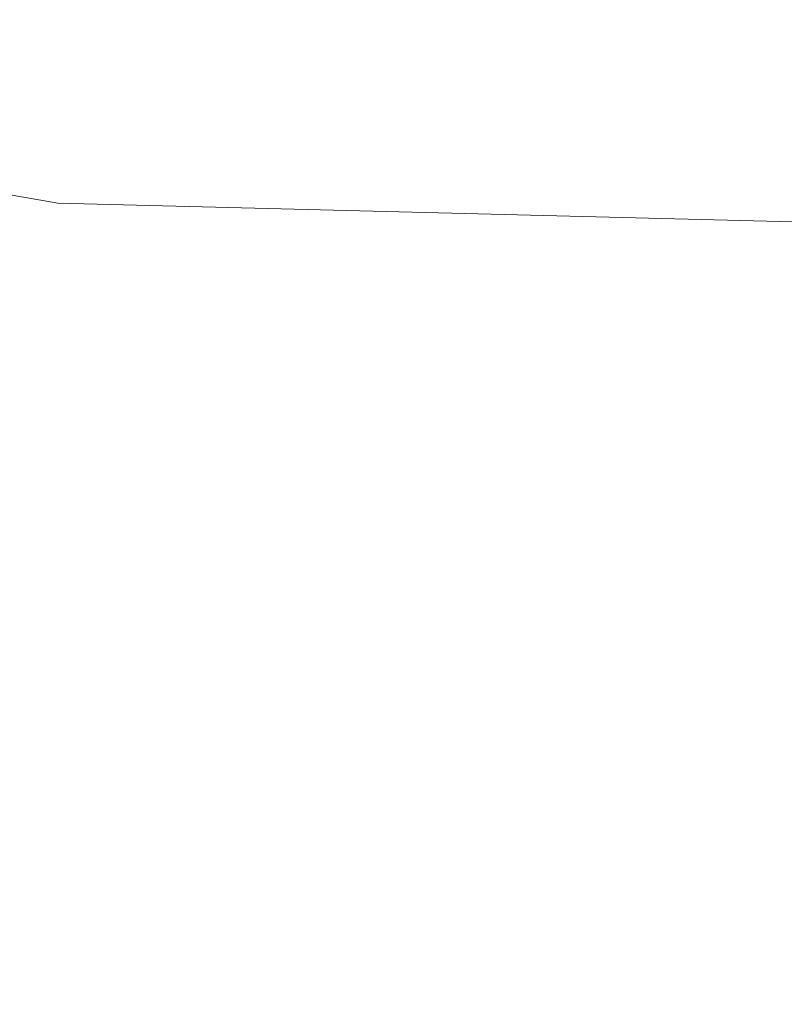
# Model space of a CAD drawing. Header units: millimetres. Extents: x -552 to 238, y 264 to 1524.
# Tile 192 of 256: x -403.5 to -397.54, y 395.54 to 403.21. Entities that reach past the tile are written whole.
import ezdxf

# ---------------------------------------------------------------- set-up
doc = ezdxf.new("R2010")
doc.units = ezdxf.units.MM
doc.layers.add('M-EQPM', color=50, linetype='Continuous', lineweight=9)

# ---------------------------------------------------------------- blocks, each defined once
blk = doc.blocks.new('Renson_Flux_GO_Flat - FLUX GO 370 Flat Vertical Mounted Right-353710-_3D_')
at = {"layer": 'M-EQPM'}
mesh = blk.add_polyface(dxfattribs=at)
corners = [(-264.9335, -473.2891, 291.3977), (-264.0909, -478.1006, 291.3977), (-262.1071, -482.5644, 291.3977), (-259.1003, -486.4142, 291.3977), (-255.25, -489.4203, 291.3977), (-250.7859, -491.4033, 291.3977), (-245.9742, -492.2451, 291.3977), (-245.9742, -492.2451, 300), (-250.7859, -491.4033, 300), (-255.25, -489.4203, 300), (-259.1003, -486.4142, 300), (-262.1071, -482.5644, 300), (-264.0909, -478.1006, 300), (-264.9335, -473.2891, 300)]
mesh.append_faces([[corners[k] for k in face] for face in [(1, 12, 13, 0)]], dxfattribs={"vtx0": -1})
mesh.append_faces([[corners[k] for k in face] for face in [(5, 8, 9, 4), (10, 3, 4, 9), (2, 11, 12, 1), (11, 2, 3, 10)]], dxfattribs={"vtx0": -1, "vtx2": -1})
mesh.append_faces([[corners[k] for k in face] for face in [(6, 7, 8, 5)]], dxfattribs={"vtx2": -1})
mesh = blk.add_polyface(dxfattribs=at)
corners = [(-245.9742, -492.2451, 291.3977), (0, -498.489, 291.3977), (245.9742, -492.2451, 291.3977), (245.9742, -492.2451, 300), (0, -498.489, 300), (-245.9742, -492.2451, 300)]
mesh.append_faces([[corners[k] for k in face] for face in [(1, 2, 3, 4), (4, 5, 0, 1)]], dxfattribs={"vtx3": -1})

msp = doc.modelspace()

# ---------------------------------------------------------------- block references
at = {"layer": 'M-EQPM'}
msp.add_blockref('Renson_Flux_GO_Flat - FLUX GO 370 Flat Vertical Mounted Right-353710-_3D_', (-157.2235, 894.0288), dxfattribs=at)

doc.saveas('drawing.dxf')
